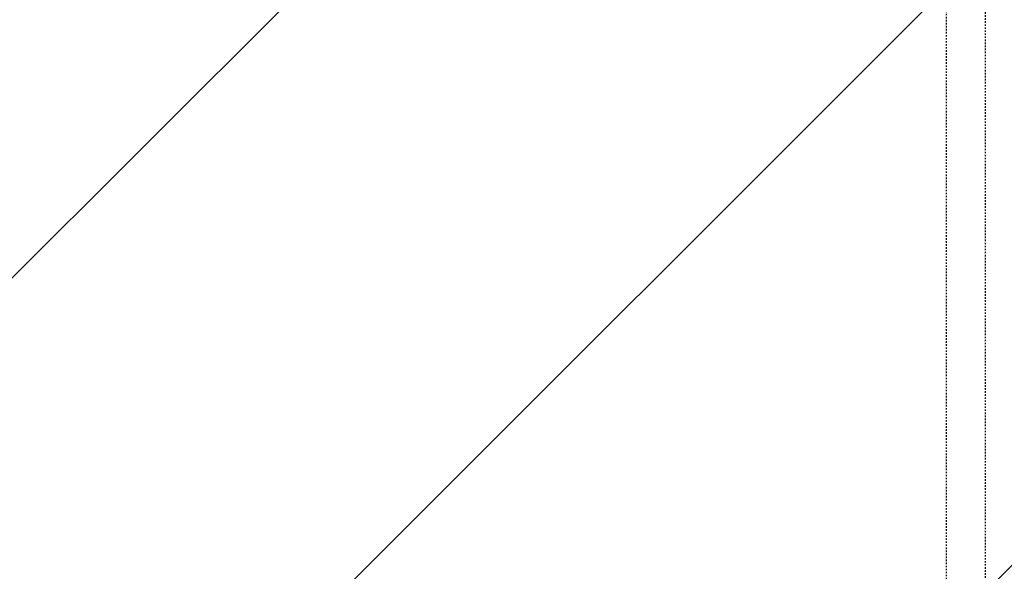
# Model space of a CAD drawing. Header units: centimetres. Extents: x 25511 to 42070, y 833 to 13367.
# Tile 38 of 59: x 29913 to 29978, y 5583 to 5620. Entities that reach past the tile are written whole.
import ezdxf

# ---------------------------------------------------------------- set-up
doc = ezdxf.new("R2010")
doc.units = ezdxf.units.CM
doc.header["$LTSCALE"] = 0.1
doc.linetypes.add('DASHED2', pattern=[9.525, 6.35, -3.175])
doc.layers.add('A_Sufity - Opis', color=253, linetype='Continuous', lineweight=13)
doc.layers.add('CKDRZWI_', color=253, linetype='Continuous')

# ---------------------------------------------------------------- blocks, each defined once
blk = doc.blocks.new('A$7E8719B1CAF')
at = {"color": 7, "linetype": 'DASHED2', "lineweight": -3}
for p, q in [((3913.11, 48), (3913.11, -4048)), ((3938.86, -33.03), (3938.86, -3966.97))]:
    blk.add_line(p, q, dxfattribs=at)

msp = doc.modelspace()

# ---------------------------------------------------------------- hatches: boundary and pattern name
at = {"layer": 'A_Sufity - Opis'}
h = msp.add_hatch(dxfattribs=at)
h.set_pattern_fill('GR_GENERAL', color=256, scale=15)
h.set_pattern_definition([(45, (0, 0), (-21.213203, 21.213203), [])])
h.paths.add_polyline_path([(29603.234, 5714.104), (31730.236, 5724.076), (31730.236, 5160.111), (30722.051, 5160.111), (30722.14, 5150.111), (29616.644, 5150.104), (29616.644, 5211.354), (29603.236, 5211.354)])

# ---------------------------------------------------------------- block references
at = {"layer": 'CKDRZWI_', "xscale": -0.1, "yscale": 0.1, "zscale": 0.1, "rotation": 180}
msp.add_blockref('A$7E8719B1CAF', (29583.236, 5232.354), dxfattribs=at)

doc.saveas('drawing.dxf')
